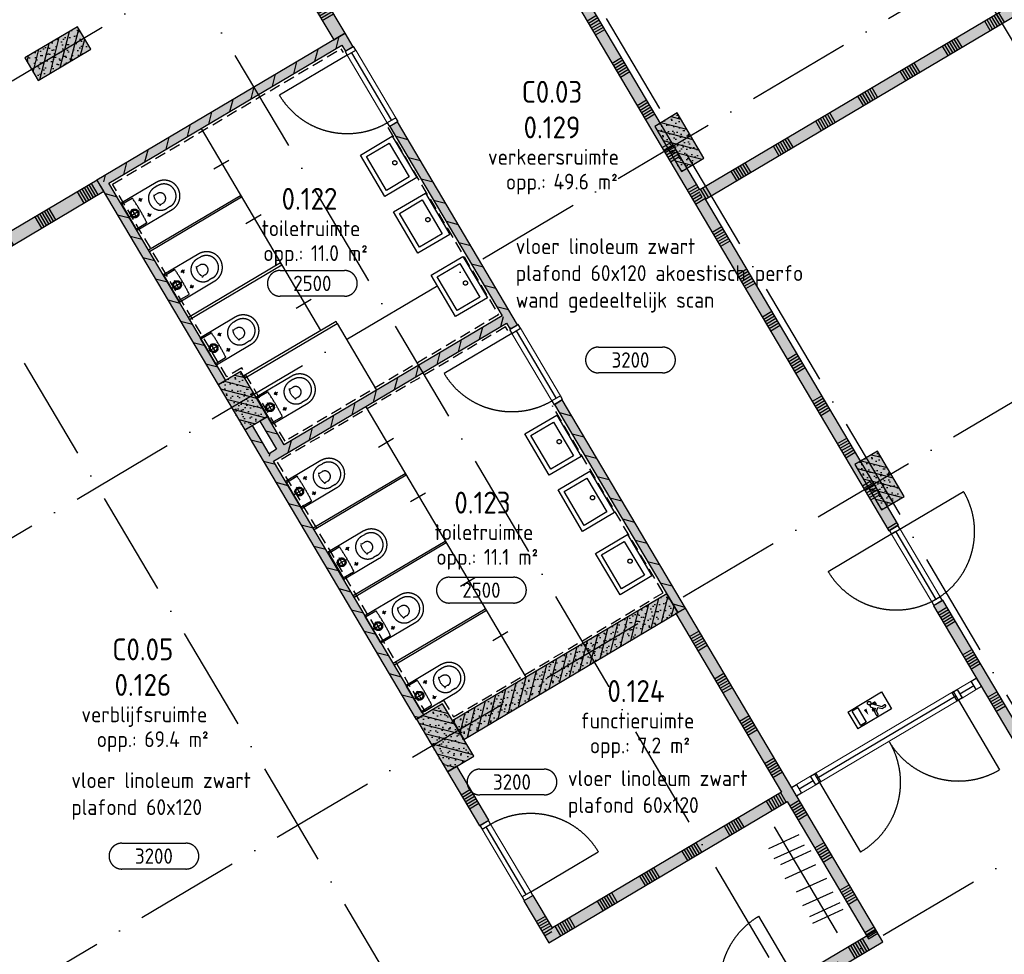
# Model space of a CAD drawing. Header units: millimetres. Extents: x 20872 to 297961, y -293704 to 213007.
# Tile 31 of 256: x 56295 to 67569, y -124954 to -114254. Entities that reach past the tile are written whole.
import ezdxf
from ezdxf.enums import TextEntityAlignment as Align
from ezdxf.xclip import XClip

# ---------------------------------------------------------------- set-up
doc = ezdxf.new("R2010")
doc.units = ezdxf.units.MM
doc.header["$LTSCALE"] = 100
doc.header["$XCLIPFRAME"] = 2
doc.linetypes.add('ACAD_ISO10W100', pattern=[18, 12, -3, 0, -3])
doc.linetypes.add('HIDDEN', pattern=[9.525, 6.35, -3.175])
for name, color, linetype in [('A--L$7--_stramien', 1, 'Continuous'), ('A--L20--_bovenbouw', 3, 'Continuous'), ('A--L30--_afbouw', 7, 'Continuous'), ('A--L65--_beveiligingsinstallaties', 8, 'Continuous'), ('A--L74', 1, 'Continuous'), ('A--L74--_vaste sanitaire voorzienin', 1, 'Continuous'), ('A--L82--_losse gebruikersinventaris', 1, 'Continuous'), ('A--T$1--_algemeen', 1, 'Continuous'), ('BURO_lijnen_0.18', 1, 'Continuous'), ('XREFS', 9, 'Continuous')]:
    doc.layers.add(name, color=color, linetype=linetype)
doc.styles.add('BURO standaard', font='isocp.shx')
doc.styles.add('JINX standaard', font='isocp.shx')

# ---------------------------------------------------------------- blocks, each defined once
blk = doc.blocks.new('AL_plafondhoog_01_P03_BV')
at = {"color": 1, "linetype": 'ByBlock', "lineweight": -2, "ltscale": 2}
for points in [[(-5.24, 2.11), (5.24, 2.11)], [(5.24, -2.11), (-5.24, -2.11)]]:
    blk.add_lwpolyline(points, dxfattribs=at)
at = {"color": 1, "linetype": 'ByBlock', "lineweight": -2}
for centre, start, end in [((-5.24, 0), 90, 270), ((5.24, 0), 270, 90)]:
    blk.add_arc(centre, 2.11, start, end, dxfattribs=at)
at = {"color": 2, "linetype": 'ByBlock', "lineweight": -2, "style": 'BURO standaard', "flags": 4}
blk.add_attdef('BURO_RTE:PLAFOND', text='', height=2.5, dxfattribs=at).set_placement((0, 0), align=Align.MIDDLE_CENTER)
blk = doc.blocks.new('BURO_onderaanzicht')
at = {"color": 7}
blk.add_line((-432, 0), (432, 0), dxfattribs=at)
blk = doc.blocks.new('74_toilet_01_P03_BV')
at = {"layer": 'A--L74', "ltscale": 2}
for p, q in [((-563, 0), (-563, -138)), ((-237, 0), (-563, 0)), ((-237, -139), (-237, 0)), ((-538, -470), (-538, -416)), ((-463, -416), (-463, -386)), ((-337, -416), (-337, -386)), ((-261, -460), (-261, -426))]:
    blk.add_line(p, q, dxfattribs=at)
blk.add_lwpolyline([(-575, 0, 0.414214), (-580, -5), (-580, -470, 1), (-220, -470), (-220, -5, 0.414214), (-225, 0)], format="xyb", close=True, dxfattribs=at)
for points in [[(-457, -75), (-341, -75)], [(-400, -125), (-405, -125), (-410, -124), (-415, -123), (-419, -121), (-424, -119), (-428, -117), (-432, -114), (-435, -111), (-439, -107), (-441, -103), (-444, -99), (-446, -95), (-448, -90), (-449, -85), (-450, -81), (-450, -75), (-450, -70), (-449, -65), (-448, -61), (-446, -56), (-444, -52), (-441, -47), (-439, -44), (-435, -40), (-432, -37), (-428, -34), (-424, -31), (-419, -29), (-415, -28), (-410, -26), (-405, -26), (-400, -25), (-395, -26), (-390, -26), (-385, -28), (-381, -29), (-376, -31), (-372, -34), (-368, -37), (-365, -40), (-361, -44), (-359, -47), (-356, -52), (-354, -56), (-352, -61), (-351, -65), (-350, -70), (-350, -75), (-350, -81), (-351, -85), (-352, -90), (-354, -95), (-356, -99), (-359, -103), (-361, -107), (-365, -111), (-368, -114), (-372, -117), (-376, -119), (-381, -121), (-385, -123), (-390, -124), (-395, -125), (-400, -125), (-400, -125)], [(-400, -113), (-404, -113), (-408, -112), (-411, -111), (-415, -110), (-418, -109), (-421, -107), (-424, -104), (-427, -102), (-429, -99), (-431, -96), (-433, -93), (-435, -90), (-436, -87), (-437, -83), (-438, -79), (-438, -75), (-438, -72), (-437, -68), (-436, -64), (-435, -61), (-433, -57), (-431, -54), (-429, -51), (-427, -49), (-424, -46), (-421, -44), (-418, -42), (-415, -41), (-411, -39), (-408, -38), (-404, -38), (-400, -38), (-396, -38), (-392, -38), (-389, -39), (-385, -41), (-382, -42), (-379, -44), (-376, -46), (-373, -49), (-371, -51), (-369, -54), (-367, -57), (-365, -61), (-364, -64), (-363, -68), (-362, -72), (-362, -75), (-362, -79), (-363, -83), (-364, -87), (-365, -90), (-367, -93), (-369, -96), (-371, -99), (-373, -102), (-376, -104), (-379, -107), (-382, -109), (-385, -110), (-389, -111), (-392, -112), (-396, -113), (-400, -113), (-400, -113)], [(-400, -8), (-400, -138)], [(-524, -211), (-478, -211)], [(-503, -235), (-503, -186)], [(-277, -211), (-322, -211)], [(-298, -235), (-298, -186)], [(-458, -372), (-444, -367), (-443, -367), (-440, -366), (-437, -365), (-433, -364), (-429, -363), (-424, -362), (-418, -361), (-411, -360), (-404, -359), (-397, -359), (-389, -359), (-381, -360), (-372, -361), (-363, -363), (-344, -368)]]:
    blk.add_lwpolyline(points, dxfattribs=at)
for centre in [(-503, -211), (-298, -211)]:
    blk.add_circle(centre, 10.6, dxfattribs=at)
for centre, radius, start, end in [((-558, -138), 5, 180, 266.1334), ((-392, 2316), 2464, 266.1334, 273.5051), ((-242, -139), 5, 273.5051, 0), ((-400, -421), 139, 357.8261, 178.1937), ((-481, -384), 17.7, 353.873, 60.4152), ((-400, -416), 63.3, 180, 0), ((-319, -384), 17.7, 119.5848, 186.127), ((-400, -466), 139, 181.8063, 2.1739)]:
    blk.add_arc(centre, radius, start, end, dxfattribs=at)
blk = doc.blocks.new('74_wast_550x425_01_P03_BV')
at = {"color": 1}
for points in [[(-275, -424), (-275, 0), (275, 0), (275, -424)], [(225, -374), (-225, -374), (-225, -72), (225, -72)]]:
    blk.add_lwpolyline(points, close=True, dxfattribs=at)
blk.add_circle((2, -130), 24.3, dxfattribs=at)
blk = doc.blocks.new('AL_ruimteno_03_P03_BV_GLU-X11 (2)')
at = {"color": 1, "style": 'JINX standaard'}
blk.add_text('opp.:', height=1.8, dxfattribs=at).set_placement((-0.02, -9.72), align=Align.RIGHT)
at = {"color": 2, "linetype": 'ByBlock', "lineweight": -2, "style": 'BURO standaard', "flags": 4}
for tag, p in [('BURO_RTE:RUIMTENUMMER_LEEG', (0.69, 1.47)), ('BURO_RTE:RUIMTENUMMER_TOTAAL', (0.69, -2.59))]:
    blk.add_attdef(tag, text='', height=2.5, dxfattribs=at).set_placement(p, align=Align.MIDDLE_CENTER)
at = {"color": 1, "linetype": 'ByBlock', "lineweight": -2, "style": 'BURO standaard', "flags": 4}
blk.add_attdef('BURO_RTE:BOUWBESLUIT', text='', height=1.8, dxfattribs=at).set_placement((0.86, -5.97), align=Align.MIDDLE_CENTER)
blk.add_attdef('BURO_RTE:OPP', text='', height=1.8, dxfattribs=at).set_placement((0.86, -8.81), align=Align.MIDDLE_LEFT)
blk = doc.blocks.new('AL_ruimteno_03_P03_BV_ruimteafwerking')
at = {"color": 1, "linetype": 'ByBlock', "lineweight": -2, "style": 'BURO standaard', "flags": 4}
for tag, p in [('BURO_RTE:VLOERAFWERKING', (0.86, 1.42)), ('BURO_RTE:PLAFONDAFWERKING', (0.86, -1.66)), ('BURO_RTE:WANDAFWERKING', (0.86, -4.73))]:
    blk.add_attdef(tag, text='', height=1.8, dxfattribs=at).set_placement(p, align=Align.MIDDLE_LEFT)
blk = doc.blocks.new('65_VLUCHT_04_P03_BV')
at = {"color": 1, "linetype": 'Continuous'}
for p, q in [((-225, 112), (225, 112)), ((-225, 112), (-225, -113)), ((-100, 95), (-175, 95)), ((-175, -95), (-175, 95)), ((-100, 95), (-100, -95)), ((32, -12), (50, 6)), ((35, 21), (50, 6)), ((49, 55), (92, 55)), ((64, 49), (144, -31)), ((74, 39), (86, 39)), ((86, 28), (86, 39)), ((86, 27), (86, 28)), ((97, 16), (102, 21)), ((102, 21), (102, 45)), ((225, 112), (225, -113)), ((225, -113), (-225, -113)), ((-100, -95), (-175, -95)), ((69, -12), (38, -43)), ((38, -43), (38, -83)), ((44, -23), (62, -5)), ((62, -5), (69, -12)), ((62, -53), (97, -18)), ((62, -53), (62, -83)), ((97, -18), (134, -55)), ((134, -55), (176, -55)), ((144, -31), (176, -31))]:
    blk.add_line(p, q, dxfattribs=at)
blk.add_lwpolyline([(-38, -38, 0, 35, 0), (-38, 37, 35, 35, 0)], format="xyseb", dxfattribs=at)
blk.add_circle((38, 75), 20, dxfattribs=at)
for centre, radius, start, end in [((49, 35), 20, 45, 225), ((92, 45), 10, 0, 90), ((38, -18), 8, 135, 315), ((50, -83), 12, 180, 0), ((176, -43), 12, 270, 90)]:
    blk.add_arc(centre, radius, start, end, dxfattribs=at)
blk = doc.blocks.new('stramienlijnen_1')
at = {"layer": 'A--L$7--_stramien', "color": 1, "linetype": 'ACAD_ISO10W100', "lineweight": -3}
for p, q in [((47999, 68712), (76352.4, 20826.6)), ((44667.3, 66739.2), (73020.6, 18853.8)), ((41335.5, 64766.5), (69688.8, 16881.1)), ((38003.8, 62793.7), (66357.1, 14908.3)), ((51561.7, 32296.2), (68220.5, 42160)), ((53854.4, 28424.1), (70513.2, 38287.9)), ((56147.2, 24552), (72806, 34415.8)), ((58439.9, 20679.8), (75098.7, 30543.6))]:
    blk.add_line(p, q, dxfattribs=at)
blk = doc.blocks.new('2016-02-04 100 begane grond bestaand')
at = {"layer": 'A--L20--_bovenbouw', "linetype": 'Continuous', "lineweight": -3}
h = blk.add_hatch(dxfattribs=at)
h.set_pattern_fill('SWAND', color=1, scale=5, angle=120.6301, style=0)
h.set_pattern_definition([(210.63, (60021.7, 35591.2), (286.59, -484.017), []), (210.63, (60005.8, 35618.07), (286.59, -484.017), []), (210.63, (59989.86, 35644.96), (286.59, -484.017), []), (210.63, (59973.94, 35671.85), (286.59, -484.017), []), (210.63, (59958, 35698.74), (286.59, -484.017), []), (210.63, (59942.1, 35725.6), (286.59, -484.017), []), (210.63, (59926.2, 35752.5), (286.59, -484.017), [])])
h.paths.add_polyline_path([(58712, 37803), (58583, 37726), (59893, 35515), (60022, 35591)], flags=0)
h.paths.add_polyline_path([(54927, 44196), (54798, 44119), (58074, 38587), (58203, 38663)], flags=0)
h = blk.add_hatch(dxfattribs=at)
h.set_pattern_fill('SWAND', color=1, scale=5, angle=-59.3703, style=0)
h.set_pattern_definition([(30.6297, (60060, 40350.6), (-286.586, 484.02), []), (30.6297, (60075.95, 40323.7), (-286.586, 484.02), []), (30.6297, (60091.87, 40296.8), (-286.586, 484.02), []), (30.6297, (60107.8, 40269.9), (-286.586, 484.02), []), (30.6297, (60123.7, 40243.04), (-286.586, 484.02), []), (30.6297, (60139.63, 40216.15), (-286.586, 484.02), []), (30.6297, (60155.55, 40189.26), (-286.586, 484.02), [])])
h.paths.add_polyline_path([(68416, 26239), (68523, 26302), (66867, 29099), (66760, 29035)], flags=0)
h.paths.add_polyline_path([(60199, 40361), (60028, 40404), (61690, 37597), (61798, 37661)], flags=0)
h.paths.add_polyline_path([(62307, 36800), (62200, 36737), (66250, 29896), (66358, 29959), (64148, 33692), (64089, 33730), (64084, 33799)], flags=0)
for points in [[(58712, 37803), (58583, 37726), (59893, 35515), (60022, 35591)], [(64089, 33730), (64148, 33692), (70683, 37561), (70620, 37668), (64084, 33799)], [(62307, 36800), (62200, 36737), (66250, 29896), (66358, 29959), (64148, 33692), (64089, 33730), (64084, 33799)], [(56956, 35665), (56353, 35309), (56506, 35050), (57109, 35407)], [(57318, 33875), (59986, 35455), (60021, 35592), (57181, 33910)], [(60021, 35592), (59986, 35455), (60027, 35386), (60113, 35437)], [(63567, 34525), (63873, 34009), (64131, 34162), (63826, 34678)], [(61912, 32202), (61998, 32253), (60622, 34576), (60536, 34525), (61820, 32357), (61867, 32327), (61871, 32271)], [(57182, 33910), (52507, 31142), (52583, 31012), (57259, 33781)], [(57181, 33910), (58570, 31565), (58656, 31616), (57318, 33875)], [(59238, 30828), (59153, 30777), (59157, 30722), (59204, 30691), (61871, 32271), (61867, 32327), (61820, 32357), (59324, 30879), (59294, 30832)], [(58570, 31565), (58875, 31049), (59134, 31202), (58828, 31718)], [(63833, 28958), (63919, 29009), (62507, 31393), (62421, 31342)], [(59047, 31151), (59238, 30828), (59294, 30832), (59324, 30879), (59133, 31202)], [(60837, 27736), (60923, 27787), (59204, 30691), (59157, 30722), (59153, 30777), (58961, 31100), (58875, 31049)], [(65860, 30652), (66166, 30136), (66424, 30289), (66118, 30805)], [(63706, 29173), (61254, 27722), (61381, 27507), (63833, 28958)], [(68416, 26239), (68523, 26302), (66867, 29099), (66760, 29035)], [(63919, 29009), (63811, 28946), (65021, 26902), (65080, 26864), (65085, 26794), (66015, 25224), (66123, 25287)], [(60838, 27737), (61195, 27135), (61496, 27313), (61139, 27915)], [(61560, 26518), (61667, 26582), (61302, 27198), (61195, 27135)], [(65080, 26864), (65021, 26902), (62398, 25348), (62354, 25177), (65085, 26794)], [(62354, 25177), (62398, 25348), (62177, 25721), (62069, 25657)], [(66180, 25190), (66104, 25320), (65222, 24797), (65298, 24668)]]:
    blk.add_hatch(color=60, dxfattribs=at).paths.add_polyline_path(points, flags=0)
h = blk.add_hatch(dxfattribs=at)
h.set_pattern_fill('SWAND', color=1, scale=5, angle=30.6264, style=0)
h.set_pattern_definition([(120.626, (64094.16, 33659.97), (-484.036, -286.56), []), (120.626, (64121.05, 33675.9), (-484.036, -286.56), []), (120.626, (64147.94, 33691.8), (-484.036, -286.56), []), (120.626, (64174.83, 33707.73), (-484.036, -286.56), []), (120.626, (64201.7, 33723.65), (-484.036, -286.56), []), (120.626, (64228.6, 33739.57), (-484.036, -286.56), []), (120.626, (64255.5, 33755.5), (-484.036, -286.56), [])])
h.paths.add_polyline_path([(64089, 33730), (64148, 33692), (70683, 37561), (70620, 37668), (64084, 33799)], flags=0)
h = blk.add_hatch(dxfattribs=at)
h.set_pattern_fill('PREFB', color=1, scale=5, angle=-149.3699, style=0)
h.set_pattern_definition([(255.63, (56955.77, 35665.23), (92.997, -23.825), []), (227.63, (56955.77, 35665.23), (18.482, -81.828), [0, -81.6, -46.2, 0, -67.2]), (258.63, (56955.77, 35665.23), (57.2027, -60.4637), [0, -80.8, 0, -82.4, 0, -66.4]), (281.63, (56955.77, 35665.23), (75.497, -33.4675), [0, -80, 0, -480, -65.8])])
h.paths.add_polyline_path([(56956, 35665), (56353, 35309), (56506, 35050), (57109, 35407)], flags=0)
h = blk.add_hatch(dxfattribs=at)
h.set_pattern_fill('_U', color=1, scale=200, angle=75.6301, style=0, pattern_type=0)
h.set_pattern_definition([(75.63, (57275.4, 33849.63), (-193.743, 49.636), [])])
h.paths.add_polyline_path([(57318, 33875), (59986, 35455), (60021, 35592), (57181, 33910)], flags=0)
h = blk.add_hatch(dxfattribs=at)
h.set_pattern_fill('_U', color=1, scale=200, angle=-14.3699, style=0, pattern_type=0)
h.set_pattern_definition([(345.63, (59960.42, 35497.56), (49.636, 193.743), [])])
h.paths.add_polyline_path([(60021, 35592), (59986, 35455), (60027, 35386), (60113, 35437)], flags=0)
h.paths.add_polyline_path([(61912, 32202), (61998, 32253), (60622, 34576), (60536, 34525), (61820, 32357), (61867, 32327), (61871, 32271)], flags=0)
h.paths.add_polyline_path([(63833, 28958), (63919, 29009), (62507, 31393), (62421, 31342)], flags=0)
h = blk.add_hatch(dxfattribs=at)
h.set_pattern_fill('PREFB', color=1, scale=5, angle=-59.3699, style=0)
h.set_pattern_definition([(345.63, (63567.36, 34524.96), (23.825, 92.997), []), (317.63, (63567.36, 34524.956), (81.828, 18.482), [0, -81.6, -46.2, 0, -67.2]), (348.63, (63567.36, 34524.956), (60.4637, 57.2027), [0, -80.8, 0, -82.4, 0, -66.4]), (11.63, (63567.36, 34524.956), (33.4675, 75.497), [0, -80, 0, -480, -65.8])])
h.paths.add_polyline_path([(63567, 34525), (63873, 34009), (64131, 34162), (63826, 34678)], flags=0)
h = blk.add_hatch(dxfattribs=at)
h.set_pattern_fill('SWAND', color=1, scale=5, angle=-149.3699, style=0)
h.set_pattern_definition([(300.63, (57182.17, 33909.8), (484.017, 286.59), []), (300.63, (57155.3, 33893.9), (484.017, 286.59), []), (300.63, (57128.4, 33877.96), (484.017, 286.59), []), (300.63, (57101.5, 33862.04), (484.017, 286.59), []), (300.63, (57074.6, 33846.1), (484.017, 286.59), []), (300.63, (57047.7, 33830.2), (484.017, 286.59), []), (300.63, (57020.8, 33814.3), (484.017, 286.59), [])])
h.paths.add_polyline_path([(57182, 33910), (52507, 31142), (52583, 31012), (57259, 33781)], flags=0)
h = blk.add_hatch(dxfattribs=at)
h.set_pattern_fill('_U', color=1, scale=200, angle=-14.3699, style=0, pattern_type=0)
h.set_pattern_definition([(345.63, (57206.9, 33867.18), (49.636, 193.743), [])])
h.paths.add_polyline_path([(57181, 33910), (58570, 31565), (58656, 31616), (57318, 33875)], flags=0)
h = blk.add_hatch(dxfattribs=at)
h.set_pattern_fill('_U', color=1, scale=200, angle=75.6301, style=0, pattern_type=0)
h.set_pattern_definition([(75.63, (59160.53, 30665.88), (-193.743, 49.636), [])])
h.paths.add_polyline_path([(59238, 30828), (59153, 30777), (59157, 30722), (59204, 30691), (61871, 32271), (61867, 32327), (61820, 32357), (59324, 30879), (59294, 30832)], flags=0)
h = blk.add_hatch(dxfattribs=at)
h.set_pattern_fill('PREFB', color=1, scale=5, angle=-59.3699, style=0)
h.set_pattern_definition([(345.63, (58569.76, 31565.48), (23.825, 92.997), []), (317.63, (58569.76, 31565.48), (81.828, 18.482), [0, -81.6, -46.2, 0, -67.2]), (348.63, (58569.76, 31565.48), (60.4637, 57.2027), [0, -80.8, 0, -82.4, 0, -66.4]), (11.63, (58569.76, 31565.48), (33.4675, 75.497), [0, -80, 0, -480, -65.8])])
h.paths.add_polyline_path([(58570, 31565), (58875, 31049), (59134, 31202), (58828, 31718)], flags=0)
h = blk.add_hatch(dxfattribs=at)
h.set_pattern_fill('_U', color=1, scale=200, angle=-14.3699, style=0, pattern_type=0)
h.set_pattern_definition([(345.63, (59047.18, 31150.88), (49.64, 193.74), [])])
h.paths.add_polyline_path([(59047, 31151), (59238, 30828), (59294, 30832), (59324, 30879), (59133, 31202)], flags=0)
h = blk.add_hatch(dxfattribs=at)
h.set_pattern_fill('_U', color=1, scale=200, angle=-14.3699, style=0, pattern_type=0)
h.set_pattern_definition([(345.63, (58875.45, 31049.2), (49.636, 193.743), [])])
h.paths.add_polyline_path([(60837, 27736), (60923, 27787), (59204, 30691), (59157, 30722), (59153, 30777), (58961, 31100), (58875, 31049)], flags=0)
h = blk.add_hatch(dxfattribs=at)
h.set_pattern_fill('PREFB', color=1, scale=5, angle=-59.3699, style=0)
h.set_pattern_definition([(345.63, (65860.28, 30652.49), (23.825, 92.997), []), (317.63, (65860.28, 30652.49), (81.828, 18.482), [0, -81.6, -46.2, 0, -67.2]), (348.63, (65860.28, 30652.49), (60.4637, 57.2027), [0, -80.8, 0, -82.4, 0, -66.4]), (11.63, (65860.28, 30652.49), (33.4675, 75.497), [0, -80, 0, -480, -65.8])])
h.paths.add_polyline_path([(65860, 30652), (66166, 30136), (66424, 30289), (66118, 30805)], flags=0)
h = blk.add_hatch(dxfattribs=at)
h.set_pattern_fill('PREFB', color=1, scale=5, angle=-149.3699, style=0)
h.set_pattern_definition([(255.63, (63705.82, 29173.44), (92.9965, -23.8254), []), (227.63, (63705.82, 29173.44), (18.4822, -81.8282), [0, -81.6, -46.2, 0, -67.2]), (258.63, (63705.82, 29173.44), (57.2027, -60.4637), [0, -80.8, 0, -82.4, 0, -66.4]), (281.63, (63705.82, 29173.44), (75.4968, -33.4675), [0, -80, 0, -480, -65.8])])
h.paths.add_polyline_path([(63706, 29173), (61254, 27722), (61381, 27507), (63833, 28958)], flags=0)
h = blk.add_hatch(dxfattribs=at)
h.set_pattern_fill('SWAND', color=1, scale=5, angle=-59.3703, style=0)
h.set_pattern_definition([(30.63, (63811.3, 28945.54), (-286.59, 484.02), []), (30.63, (63827.24, 28918.65), (-286.59, 484.02), []), (30.63, (63843.16, 28891.76), (-286.59, 484.02), []), (30.63, (63859.1, 28864.87), (-286.59, 484.02), []), (30.63, (63875, 28838), (-286.59, 484.02), []), (30.63, (63890.9, 28811.1), (-286.59, 484.02), []), (30.63, (63906.85, 28784.2), (-286.59, 484.02), [])])
h.paths.add_polyline_path([(63919, 29009), (63811, 28946), (65021, 26902), (65080, 26864), (65085, 26794), (66015, 25224), (66123, 25287)], flags=0)
h = blk.add_hatch(dxfattribs=at)
h.set_pattern_fill('PREFB', color=1, scale=5, angle=-59.3699, style=0)
h.set_pattern_definition([(345.63, (60838.08, 27736.95), (23.825, 92.997), []), (317.63, (60838.08, 27736.95), (81.828, 18.482), [0, -81.6, -46.2, 0, -67.2]), (348.63, (60838.08, 27736.95), (60.4637, 57.2027), [0, -80.8, 0, -82.4, 0, -66.4]), (11.63, (60838.08, 27736.95), (33.4675, 75.497), [0, -80, 0, -480, -65.8])])
h.paths.add_polyline_path([(60838, 27737), (61195, 27135), (61496, 27313), (61139, 27915)], flags=0)
h = blk.add_hatch(dxfattribs=at)
h.set_pattern_fill('SWAND', color=1, scale=5, angle=-59.3703, style=0)
h.set_pattern_definition([(30.63, (61194.7, 27134.7), (-286.59, 484.02), []), (30.63, (61210.6, 27107.8), (-286.59, 484.02), []), (30.63, (61226.53, 27080.9), (-286.59, 484.02), []), (30.63, (61242.45, 27054), (-286.59, 484.02), []), (30.63, (61258.4, 27027.1), (-286.59, 484.02), []), (30.63, (61274.3, 27000.2), (-286.59, 484.02), []), (30.63, (61290.2, 26973.33), (-286.59, 484.02), [])])
h.paths.add_polyline_path([(61560, 26518), (61667, 26582), (61302, 27198), (61195, 27135)], flags=0)
h.paths.add_polyline_path([(62354, 25177), (62398, 25348), (62177, 25721), (62069, 25657)], flags=0)
h = blk.add_hatch(dxfattribs=at)
h.set_pattern_fill('SWAND', color=1, scale=5, angle=-149.3703, style=0)
h.set_pattern_definition([(300.63, (65075.14, 26933.74), (484.02, 286.59), []), (300.63, (65048.25, 26917.8), (484.02, 286.59), []), (300.63, (65021.36, 26901.9), (484.02, 286.59), []), (300.63, (64994.47, 26886), (484.02, 286.59), []), (300.63, (64967.6, 26870.05), (484.02, 286.59), []), (300.63, (64940.7, 26854.13), (484.02, 286.59), []), (300.63, (64913.8, 26838.2), (484.02, 286.59), [])])
h.paths.add_polyline_path([(65080, 26864), (65021, 26902), (62398, 25348), (62354, 25177), (65085, 26794)], flags=0)
h = blk.add_hatch(dxfattribs=at)
h.set_pattern_fill('SWAND', color=1, scale=5, angle=30.6301, style=0)
h.set_pattern_definition([(120.63, (58665.45, 20740.8), (-484.017, -286.59), []), (120.63, (58692.34, 20756.7), (-484.017, -286.59), []), (120.63, (58719.23, 20772.64), (-484.017, -286.59), []), (120.63, (58746.1, 20788.56), (-484.017, -286.59), []), (120.63, (58773, 20804.5), (-484.017, -286.59), []), (120.63, (58799.9, 20820.4), (-484.017, -286.59), []), (120.63, (58826.8, 20836.3), (-484.017, -286.59), [])])
h.paths.add_polyline_path([(64438, 24159), (64362, 24288), (58589, 20870), (58665, 20741), (63341, 23509), (63390, 23582), (63470, 23585)], flags=0)
h.paths.add_polyline_path([(66180, 25190), (66104, 25320), (65222, 24797), (65298, 24668)], flags=0)
at = {"layer": 'A--L20--_bovenbouw', "color": 2, "linetype": 'Continuous', "lineweight": -3}
for p, q in [((60022, 35591), (58712, 37803)), ((58583, 37726), (59893, 35515)), ((70620, 37668), (64084, 33799)), ((64148, 33692), (70683, 37561)), ((64084, 33799), (62307, 36800)), ((62200, 36737), (66250, 29896)), ((60021, 35592), (57181, 33910)), ((59893, 35515), (60022, 35591)), ((60113, 35437), (60021, 35592)), ((57318, 33875), (59986, 35455)), ((59986, 35455), (60027, 35386)), ((60027, 35386), (60113, 35437)), ((60622, 34576), (60536, 34525)), ((60536, 34525), (61820, 32357)), ((61998, 32253), (60622, 34576)), ((57182, 33910), (52507, 31142)), ((57181, 33910), (58570, 31565)), ((57259, 33781), (57182, 33910)), ((58656, 31616), (57318, 33875)), ((52583, 31012), (57259, 33781)), ((66358, 29959), (64148, 33692)), ((59204, 30691), (61871, 32271)), ((61820, 32357), (59324, 30879)), ((61871, 32271), (61912, 32202)), ((61912, 32202), (61998, 32253)), ((58570, 31565), (58656, 31616)), ((62507, 31393), (62421, 31342)), ((63919, 29009), (62507, 31393)), ((62421, 31342), (63833, 28958)), ((59133, 31202), (59047, 31151)), ((59047, 31151), (59238, 30828)), ((59324, 30879), (59133, 31202)), ((58961, 31100), (58875, 31049)), ((58875, 31049), (60837, 27736)), ((59153, 30777), (58961, 31100)), ((59238, 30828), (59153, 30777)), ((60923, 27787), (59204, 30691)), ((66250, 29896), (66358, 29959)), ((66867, 29099), (66760, 29035)), ((68523, 26302), (66867, 29099)), ((63919, 29009), (63811, 28946)), ((63833, 28958), (63919, 29009)), ((66123, 25287), (63919, 29009)), ((66760, 29035), (68416, 26239)), ((63811, 28946), (65021, 26902)), ((60837, 27736), (60923, 27787)), ((61302, 27198), (61195, 27135)), ((61667, 26582), (61302, 27198)), ((61195, 27135), (61560, 26518)), ((65021, 26902), (62398, 25348)), ((62354, 25177), (65085, 26794)), ((65085, 26794), (66015, 25224)), ((61560, 26518), (61667, 26582)), ((62177, 25721), (62069, 25657)), ((62398, 25348), (62177, 25721)), ((62069, 25657), (62354, 25177)), ((66104, 25320), (65222, 24797)), ((66015, 25224), (66123, 25287)), ((66180, 25190), (66104, 25320)), ((65298, 24668), (66180, 25190))]:
    blk.add_line(p, q, dxfattribs=at)
at = {"layer": 'A--L20--_bovenbouw', "color": 3, "linetype": 'Continuous', "lineweight": -3}
for p, q in [((56956, 35665), (56353, 35309)), ((57109, 35407), (56956, 35665)), ((56506, 35050), (57109, 35407)), ((56353, 35309), (56506, 35050)), ((63826, 34678), (63567, 34525)), ((64131, 34162), (63826, 34678)), ((63567, 34525), (63873, 34009)), ((63873, 34009), (64131, 34162)), ((58828, 31718), (58570, 31565)), ((59134, 31202), (58828, 31718)), ((58570, 31565), (58875, 31049)), ((58875, 31049), (59134, 31202)), ((66118, 30805), (65860, 30652)), ((66424, 30289), (66118, 30805)), ((65860, 30652), (66166, 30136)), ((66166, 30136), (66424, 30289)), ((63706, 29173), (61254, 27722)), ((63833, 28958), (63706, 29173)), ((61381, 27507), (63833, 28958)), ((61139, 27915), (60838, 27737)), ((61496, 27313), (61139, 27915)), ((60838, 27737), (61195, 27135)), ((61254, 27722), (61381, 27507)), ((61195, 27135), (61496, 27313))]:
    blk.add_line(p, q, dxfattribs=at)
at = {"layer": 'A--L30--_afbouw', "color": 2, "linetype": 'Continuous', "lineweight": -3}
for p, q in [((60119, 35440), (60021, 35382)), ((60144, 35397), (60119, 35440)), ((60021, 35382), (60046, 35339)), ((60046, 35339), (60144, 35397)), ((60603, 34623), (60505, 34565)), ((60628, 34580), (60603, 34623)), ((60505, 34565), (60530, 34522)), ((60530, 34522), (60628, 34580)), ((62004, 32257), (61906, 32198)), ((62029, 32214), (62004, 32257)), ((61906, 32198), (61931, 32155)), ((61931, 32155), (62029, 32214)), ((62488, 31439), (62390, 31381)), ((62390, 31381), (62415, 31338)), ((62415, 31338), (62513, 31396)), ((62513, 31396), (62488, 31439)), ((66353, 29957), (66255, 29899)), ((66255, 29899), (66280, 29856)), ((66280, 29856), (66379, 29914)), ((66379, 29914), (66353, 29957)), ((66837, 29139), (66739, 29081)), ((66765, 29038), (66863, 29096)), ((66863, 29096), (66837, 29139)), ((66739, 29081), (66765, 29038)), ((67192, 28174), (67250, 28208)), ((67250, 28208), (67308, 28110)), ((66974, 28044), (67031, 28078)), ((66988, 28053), (67031, 28079)), ((67031, 28079), (67089, 27981)), ((67031, 28078), (67089, 27980)), ((67250, 28076), (67192, 28174)), ((67308, 28110), (67250, 28076)), ((67032, 27946), (66974, 28044)), ((67046, 27955), (66988, 28053)), ((67089, 27980), (67032, 27946)), ((67089, 27981), (67046, 27955)), ((65353, 27085), (65411, 27120)), ((65353, 27085), (65396, 27111)), ((65411, 26987), (65353, 27085)), ((65411, 26987), (65353, 27085)), ((65396, 27111), (65454, 27013)), ((65411, 27120), (65469, 27021)), ((65134, 26956), (65192, 26990)), ((65192, 26858), (65134, 26956)), ((65192, 26990), (65250, 26892)), ((65469, 27021), (65411, 26987)), ((65454, 27013), (65411, 26987)), ((65250, 26892), (65192, 26858)), ((61663, 26579), (61565, 26521)), ((61565, 26521), (61590, 26478)), ((61590, 26478), (61688, 26536)), ((61688, 26536), (61663, 26579)), ((62147, 25761), (62049, 25703)), ((62074, 25660), (62172, 25718)), ((62172, 25718), (62147, 25761)), ((62049, 25703), (62074, 25660))]:
    blk.add_line(p, q, dxfattribs=at)
at = {"layer": 'A--L30--_afbouw', "color": 1, "linetype": 'Continuous', "lineweight": -3}
for p, q in [((60046, 35339), (59272, 34881)), ((61931, 32155), (61157, 31697)), ((66330, 29885), (65555, 29426)), ((67060, 28029), (67221, 28125)), ((65221, 26941), (65382, 27036)), ((62147, 25761), (62921, 26220)), ((65217, 24707), (64759, 25482))]:
    blk.add_line(p, q, dxfattribs=at)
at = {"layer": 'A--L30--_afbouw', "color": 1, "linetype": 'Continuous', "lineweight": 18}
for p, q in [((60046, 35339), (60505, 34565)), ((60144, 35397), (60603, 34623)), ((61931, 32155), (62390, 31381)), ((62029, 32214), (62488, 31439)), ((66379, 29914), (66837, 29139)), ((66280, 29856), (66739, 29081)), ((67031, 28078), (67192, 28174)), ((67089, 27980), (67250, 28076)), ((65396, 27111), (66988, 28053)), ((65454, 27013), (67046, 27955)), ((65192, 26990), (65353, 27085)), ((65250, 26892), (65411, 26987)), ((62147, 25761), (61688, 26536)), ((62049, 25703), (61590, 26478))]:
    blk.add_line(p, q, dxfattribs=at)
at = {"layer": 'A--L30--_afbouw', "color": 1, "linetype": 'Continuous', "lineweight": -3}
for points in [[(66330, 29885), (67104, 30343)], [(67046, 27955), (67517, 27159)], [(65454, 27013), (65925, 26217)]]:
    blk.add_lwpolyline(points, dxfattribs=at)
at = {"layer": 'A--L30--_afbouw', "color": 1, "linetype": 'Continuous', "lineweight": -3, "extrusion": (0, 0, -1)}
for centre, radius, start, end in [((-60046, 35339), 900, 239.3699, 329.3699), ((-61931, 32155), 900, 239.3699, 329.3699), ((-66330, 29885), 900, 239.3703, 329.3703), ((-65454, 27013), 925, 149.3699, 239.3699), ((-62147, 25761), 900, 59.3703, 149.3703), ((-65217, 24707), 900, 329.3699, 59.3699)]:
    blk.add_arc(centre, radius, start, end, dxfattribs=at)
at = {"layer": 'A--L30--_afbouw', "color": 1, "linetype": 'Continuous', "lineweight": -3}
for centre, radius, start, end in [((66330, 29885), 900, 300.6297, 30.6297), ((67046, 27955), 925, 210.6301, 300.6301)]:
    blk.add_arc(centre, radius, start, end, dxfattribs=at)
at = {"layer": 'A--L74--_vaste sanitaire voorzienin'}
for p, q in [((58372, 34499), (59741, 32186)), ((58689, 34135), (58517, 34033)), ((59059, 33511), (58887, 33409)), ((59632, 32543), (59460, 32441)), ((59930, 32269), (60382, 31506)), ((60258, 31315), (62092, 28218)), ((60575, 30951), (60403, 30849)), ((60944, 30327), (60772, 30226)), ((61517, 29359), (61345, 29258)), ((61887, 28736), (61715, 28634))]:
    blk.add_line(p, q, dxfattribs=at)
for points in [[(58824, 33735), (58837, 33714), (57783, 33090), (57771, 33111)], [(59296, 32940), (59283, 32961), (58229, 32337), (58242, 32315)], [(59930, 32269), (59918, 32291), (58863, 31667), (58876, 31645)], [(60710, 30552), (60722, 30530), (59668, 29906), (59656, 29928)], [(61168, 29777), (61181, 29756), (60127, 29132), (60114, 29153)], [(61627, 29003), (61640, 28981), (60586, 28357), (60573, 28379)]]:
    blk.add_lwpolyline(points, close=True, dxfattribs=at)
at = {"layer": 'A--L82--_losse gebruikersinventaris'}
for p, q in [((64935, 26506), (65655, 25290)), ((65218, 26413), (64870, 26254)), ((65279, 26297), (64931, 26138)), ((65355, 26230), (65007, 26071)), ((65408, 26069), (65059, 25910)), ((65535, 25915), (65186, 25756)), ((65606, 25758), (65258, 25599)), ((65686, 25635), (65338, 25476)), ((65721, 25558), (65373, 25399))]:
    blk.add_line(p, q, dxfattribs=at)
at = {"layer": 'BURO_lijnen_0.18', "color": 3, "linetype": 'HIDDEN', "ltscale": 0.2}
for points in [[(60510, 34510), (61779, 32367), (59335, 30920), (58838, 31759), (58666, 31657), (57359, 33864), (59975, 35413), (60000, 35370)], [(61886, 32187), (61860, 32230), (59244, 30681), (60934, 27828), (61149, 27956), (61264, 27763), (63665, 29184), (62395, 31326)]]:
    blk.add_lwpolyline(points, dxfattribs=at)
at = {"layer": 'A--L$7--_stramien'}
blk.add_blockref('stramienlijnen_1', (0, 0), dxfattribs=at)
at = {"layer": 'A--L30--_afbouw', "color": 1, "linetype": 'Continuous', "lineweight": -3, "extrusion": (6.75041e-17, -1.05552e-16, -1), "zscale": -1}
for p, xscale, rotation in [((-60324, 34981, -500), 1.041657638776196, 239.3698847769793), ((-62209, 31797, -500), 1.041657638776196, 239.3698847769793), ((-61868, 26119, 400), 1.041666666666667, 59.37033450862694)]:
    blk.add_blockref('BURO_onderaanzicht', p, dxfattribs=dict(at, xscale=xscale, rotation=rotation))
at = {"layer": 'A--L30--_afbouw', "color": 1, "linetype": 'Continuous', "lineweight": -3, "xscale": 1.041666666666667, "rotation": 300.6296654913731}
blk.add_blockref('BURO_onderaanzicht', (66559, 29497, -400), dxfattribs=at)
at = {"layer": 'A--L30--_afbouw', "color": 1, "linetype": 'Continuous', "lineweight": -3, "extrusion": (1.12309e-16, -1.84154e-16, -1), "xscale": 2.141162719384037, "zscale": -1, "rotation": 149.3698847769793}
blk.add_blockref('BURO_onderaanzicht', (-66221, 27533), dxfattribs=at)
at = {"layer": 'A--L65--_beveiligingsinstallaties', "color": 8, "linetype": 'Continuous', "lineweight": -3, "rotation": 30.63011522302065}
blk.add_blockref('65_VLUCHT_04_P03_BV', (66028, 27838), dxfattribs=at)
at = {"layer": 'A--L74--_vaste sanitaire voorzienin', "color": 8, "linetype": 'Continuous', "lineweight": -3}
for name, p, rotation in [('74_wast_550x425_01_P03_BV', (60702, 34176), 300.6301152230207), ('74_toilet_01_P03_BV', (57343, 33833), 120.6301152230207), ('74_wast_550x425_01_P03_BV', (61081, 33525), 300.6301152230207), ('74_toilet_01_P03_BV', (57829, 33014), 120.6301152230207), ('74_wast_550x425_01_P03_BV', (61511, 32799), 300.6301152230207), ('74_toilet_01_P03_BV', (58248, 32291), 120.6301152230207), ('74_toilet_01_P03_BV', (58894, 31615), 120.6301152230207), ('74_wast_550x425_01_P03_BV', (62585, 30983), 300.6301152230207), ('74_toilet_01_P03_BV', (59229, 30649), 120.6301152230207), ('74_wast_550x425_01_P03_BV', (62966, 30341), 300.6301152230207), ('74_toilet_01_P03_BV', (59714, 29840), 120.6301152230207), ('74_wast_550x425_01_P03_BV', (63396, 29615), 300.6301152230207), ('74_toilet_01_P03_BV', (60133, 29108), 120.6301152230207), ('74_toilet_01_P03_BV', (60605, 28312), 120.6301152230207)]:
    blk.add_blockref(name, p, dxfattribs=dict(at, rotation=rotation))
at = {"layer": 'A--T$1--_algemeen', "color": 8, "linetype": 'Continuous', "lineweight": -3}
ref = blk.add_blockref('AL_ruimteno_03_P03_BV_GLU-X11 (2)', (62322, 34773), dxfattribs=dict(at, xscale=100, yscale=100, zscale=100))
ref.add_attrib('BURO_RTE:RUIMTENUMMER_TOTAAL', '0.129', dxfattribs={"layer": '0', "color": 2, "linetype": 'ByBlock', "lineweight": -2, "height": 250, "style": 'BURO standaard'}).set_placement((62391, 34513), align=Align.MIDDLE_CENTER)
ref.add_attrib('BURO_RTE:BOUWBESLUIT', 'verkeersruimte', dxfattribs={"layer": '0', "color": 1, "linetype": 'ByBlock', "lineweight": -2, "height": 180, "style": 'BURO standaard'}).set_placement((62408, 34176), align=Align.MIDDLE_CENTER)
ref.add_attrib('BURO_RTE:RUIMTENUMMER_LEEG', 'C0.03', dxfattribs={"layer": '0', "color": 2, "linetype": 'ByBlock', "lineweight": -2, "height": 250, "style": 'BURO standaard'}).set_placement((62391, 34920), align=Align.MIDDLE_CENTER)
ref.add_attrib('BURO_RTE:OPP', '49.6 m²', dxfattribs={"layer": '0', "color": 1, "linetype": 'ByBlock', "lineweight": -2, "height": 180, "style": 'BURO standaard'}).set_placement((62408, 33892), align=Align.MIDDLE_LEFT)
ref = blk.add_blockref('AL_ruimteno_03_P03_BV_GLU-X11 (2)', (59545, 33955), dxfattribs=dict(at, xscale=100, yscale=100, zscale=100))
ref.add_attrib('BURO_RTE:RUIMTENUMMER_TOTAAL', '0.122', dxfattribs={"layer": '0', "color": 2, "linetype": 'ByBlock', "lineweight": -2, "height": 250, "style": 'BURO standaard'}).set_placement((59614, 33695), align=Align.MIDDLE_CENTER)
ref.add_attrib('BURO_RTE:BOUWBESLUIT', 'toiletruimte', dxfattribs={"layer": '0', "color": 1, "linetype": 'ByBlock', "lineweight": -2, "height": 180, "style": 'BURO standaard'}).set_placement((59631, 33358), align=Align.MIDDLE_CENTER)
ref.add_attrib('BURO_RTE:OPP', '11.0 m²', dxfattribs={"layer": '0', "color": 1, "linetype": 'ByBlock', "lineweight": -2, "height": 180, "style": 'BURO standaard'}).set_placement((59631, 33074), align=Align.MIDDLE_LEFT)
ref = blk.add_blockref('AL_ruimteno_03_P03_BV_ruimteafwerking', (61890, 33011), dxfattribs=dict(at, xscale=100, yscale=100, zscale=100))
ref.add_attrib('BURO_RTE:VLOERAFWERKING', 'vloer linoleum zwart', dxfattribs={"layer": '0', "color": 1, "linetype": 'ByBlock', "lineweight": -2, "height": 180, "style": 'BURO standaard'}).set_placement((61976, 33153), align=Align.MIDDLE_LEFT)
ref.add_attrib('BURO_RTE:PLAFONDAFWERKING', 'plafond 60x120 akoestisch perfo', dxfattribs={"layer": '0', "color": 1, "linetype": 'ByBlock', "lineweight": -2, "height": 180, "style": 'BURO standaard'}).set_placement((61976, 32845), align=Align.MIDDLE_LEFT)
ref.add_attrib('BURO_RTE:WANDAFWERKING', 'wand gedeeltelijk scan', dxfattribs={"layer": '0', "color": 1, "linetype": 'ByBlock', "lineweight": -2, "height": 180, "style": 'BURO standaard'}).set_placement((61976, 32538), align=Align.MIDDLE_LEFT)
at = {"layer": 'A--T$1--_algemeen', "color": 1, "linetype": 'Continuous', "lineweight": -3}
ref = blk.add_blockref('AL_plafondhoog_01_P03_BV', (59647, 32727), dxfattribs=dict(at, xscale=70, yscale=70, zscale=70))
ref.add_attrib('BURO_RTE:PLAFOND', '2500', dxfattribs={"layer": '0', "color": 2, "linetype": 'ByBlock', "lineweight": -2, "height": 175, "style": 'BURO standaard'}).set_placement((59647, 32727), align=Align.MIDDLE_CENTER)
ref = blk.add_blockref('AL_plafondhoog_01_P03_BV', (63290, 31850), dxfattribs=dict(at, xscale=70, yscale=70, zscale=70))
ref.add_attrib('BURO_RTE:PLAFOND', '3200', dxfattribs={"layer": '0', "color": 2, "linetype": 'ByBlock', "lineweight": -2, "height": 175, "style": 'BURO standaard'}).set_placement((63290, 31850), align=Align.MIDDLE_CENTER)
at = {"layer": 'A--T$1--_algemeen', "color": 8, "linetype": 'Continuous', "lineweight": -3}
ref = blk.add_blockref('AL_ruimteno_03_P03_BV_GLU-X11 (2)', (61526, 30477), dxfattribs=dict(at, xscale=100, yscale=100, zscale=100))
ref.add_attrib('BURO_RTE:RUIMTENUMMER_TOTAAL', '0.123', dxfattribs={"layer": '0', "color": 2, "linetype": 'ByBlock', "lineweight": -2, "height": 250, "style": 'BURO standaard'}).set_placement((61595, 30217), align=Align.MIDDLE_CENTER)
ref.add_attrib('BURO_RTE:BOUWBESLUIT', 'toiletruimte', dxfattribs={"layer": '0', "color": 1, "linetype": 'ByBlock', "lineweight": -2, "height": 180, "style": 'BURO standaard'}).set_placement((61612, 29880), align=Align.MIDDLE_CENTER)
ref.add_attrib('BURO_RTE:OPP', '11.1 m²', dxfattribs={"layer": '0', "color": 1, "linetype": 'ByBlock', "lineweight": -2, "height": 180, "style": 'BURO standaard'}).set_placement((61612, 29596), align=Align.MIDDLE_LEFT)
at = {"layer": 'A--T$1--_algemeen', "color": 1, "linetype": 'Continuous', "lineweight": -3}
ref = blk.add_blockref('AL_plafondhoog_01_P03_BV', (61583, 29215), dxfattribs=dict(at, xscale=70, yscale=70, zscale=70))
ref.add_attrib('BURO_RTE:PLAFOND', '2500', dxfattribs={"layer": '0', "color": 2, "linetype": 'ByBlock', "lineweight": -2, "height": 175, "style": 'BURO standaard'}).set_placement((61583, 29215), align=Align.MIDDLE_CENTER)
at = {"layer": 'A--T$1--_algemeen', "color": 8, "linetype": 'Continuous', "lineweight": -3}
ref = blk.add_blockref('AL_ruimteno_03_P03_BV_GLU-X11 (2)', (57637, 28390), dxfattribs=dict(at, xscale=100, yscale=100, zscale=100))
ref.add_attrib('BURO_RTE:RUIMTENUMMER_TOTAAL', '0.126', dxfattribs={"layer": '0', "color": 2, "linetype": 'ByBlock', "lineweight": -2, "height": 250, "style": 'BURO standaard'}).set_placement((57706, 28130), align=Align.MIDDLE_CENTER)
ref.add_attrib('BURO_RTE:BOUWBESLUIT', 'verblijfsruimte', dxfattribs={"layer": '0', "color": 1, "linetype": 'ByBlock', "lineweight": -2, "height": 180, "style": 'BURO standaard'}).set_placement((57723, 27793), align=Align.MIDDLE_CENTER)
ref.add_attrib('BURO_RTE:RUIMTENUMMER_LEEG', 'C0.05', dxfattribs={"layer": '0', "color": 2, "linetype": 'ByBlock', "lineweight": -2, "height": 250, "style": 'BURO standaard'}).set_placement((57706, 28537), align=Align.MIDDLE_CENTER)
ref.add_attrib('BURO_RTE:OPP', '69.4 m²', dxfattribs={"layer": '0', "color": 1, "linetype": 'ByBlock', "lineweight": -2, "height": 180, "style": 'BURO standaard'}).set_placement((57723, 27509), align=Align.MIDDLE_LEFT)
ref = blk.add_blockref('AL_ruimteno_03_P03_BV_GLU-X11 (2)', (63284, 28319), dxfattribs=dict(at, xscale=100, yscale=100, zscale=100))
ref.add_attrib('BURO_RTE:RUIMTENUMMER_TOTAAL', '0.124', dxfattribs={"layer": '0', "color": 2, "linetype": 'ByBlock', "lineweight": -2, "height": 250, "style": 'BURO standaard'}).set_placement((63353, 28060), align=Align.MIDDLE_CENTER)
ref.add_attrib('BURO_RTE:BOUWBESLUIT', 'functieruimte', dxfattribs={"layer": '0', "color": 1, "linetype": 'ByBlock', "lineweight": -2, "height": 180, "style": 'BURO standaard'}).set_placement((63370, 27722), align=Align.MIDDLE_CENTER)
ref.add_attrib('BURO_RTE:OPP', '7.2 m²', dxfattribs={"layer": '0', "color": 1, "linetype": 'ByBlock', "lineweight": -2, "height": 180, "style": 'BURO standaard'}).set_placement((63370, 27438), align=Align.MIDDLE_LEFT)
ref = blk.add_blockref('AL_ruimteno_03_P03_BV_ruimteafwerking', (56801, 26897), dxfattribs=dict(at, xscale=100, yscale=100, zscale=100))
ref.add_attrib('BURO_RTE:VLOERAFWERKING', 'vloer linoleum zwart', dxfattribs={"layer": '0', "color": 1, "linetype": 'ByBlock', "lineweight": -2, "height": 180, "style": 'BURO standaard'}).set_placement((56887, 27039), align=Align.MIDDLE_LEFT)
ref.add_attrib('BURO_RTE:PLAFONDAFWERKING', 'plafond 60x120', dxfattribs={"layer": '0', "color": 1, "linetype": 'ByBlock', "lineweight": -2, "height": 180, "style": 'BURO standaard'}).set_placement((56887, 26731), align=Align.MIDDLE_LEFT)
at = {"layer": 'A--T$1--_algemeen', "color": 1, "linetype": 'Continuous', "lineweight": -3}
ref = blk.add_blockref('AL_plafondhoog_01_P03_BV', (61933, 27018), dxfattribs=dict(at, xscale=70, yscale=70, zscale=70))
ref.add_attrib('BURO_RTE:PLAFOND', '3200', dxfattribs={"layer": '0', "color": 2, "linetype": 'ByBlock', "lineweight": -2, "height": 175, "style": 'BURO standaard'}).set_placement((61933, 27018), align=Align.MIDDLE_CENTER)
at = {"layer": 'A--T$1--_algemeen', "color": 8, "linetype": 'Continuous', "lineweight": -3}
ref = blk.add_blockref('AL_ruimteno_03_P03_BV_ruimteafwerking', (62488, 26920), dxfattribs=dict(at, xscale=100, yscale=100, zscale=100))
ref.add_attrib('BURO_RTE:VLOERAFWERKING', 'vloer linoleum zwart', dxfattribs={"layer": '0', "color": 1, "linetype": 'ByBlock', "lineweight": -2, "height": 180, "style": 'BURO standaard'}).set_placement((62574, 27062), align=Align.MIDDLE_LEFT)
ref.add_attrib('BURO_RTE:PLAFONDAFWERKING', 'plafond 60x120', dxfattribs={"layer": '0', "color": 1, "linetype": 'ByBlock', "lineweight": -2, "height": 180, "style": 'BURO standaard'}).set_placement((62574, 26755), align=Align.MIDDLE_LEFT)
at = {"layer": 'A--T$1--_algemeen', "color": 1, "linetype": 'Continuous', "lineweight": -3}
ref = blk.add_blockref('AL_plafondhoog_01_P03_BV', (57833, 26170), dxfattribs=dict(at, xscale=70, yscale=70, zscale=70))
ref.add_attrib('BURO_RTE:PLAFOND', '3200', dxfattribs={"layer": '0', "color": 2, "linetype": 'ByBlock', "lineweight": -2, "height": 175, "style": 'BURO standaard'}).set_placement((57833, 26170), align=Align.MIDDLE_CENTER)

msp = doc.modelspace()

# ---------------------------------------------------------------- block references
at = {"layer": 'XREFS'}
ref = msp.add_blockref('2016-02-04 100 begane grond bestaand', (-1, -150000), dxfattribs=at)
XClip(ref).set_block_clipping_path([(116767.0762143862, 29769.3836009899), (164491.5066313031, 13442.9004429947), (179861.076214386, 13442.9004429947), (179861.076214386, -11696.8579780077), (20873.0762143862, -11696.8579780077), (20873.0762143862, 82263.1420219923), (116767.0762143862, 82263.1420219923)])

doc.saveas('drawing.dxf')
